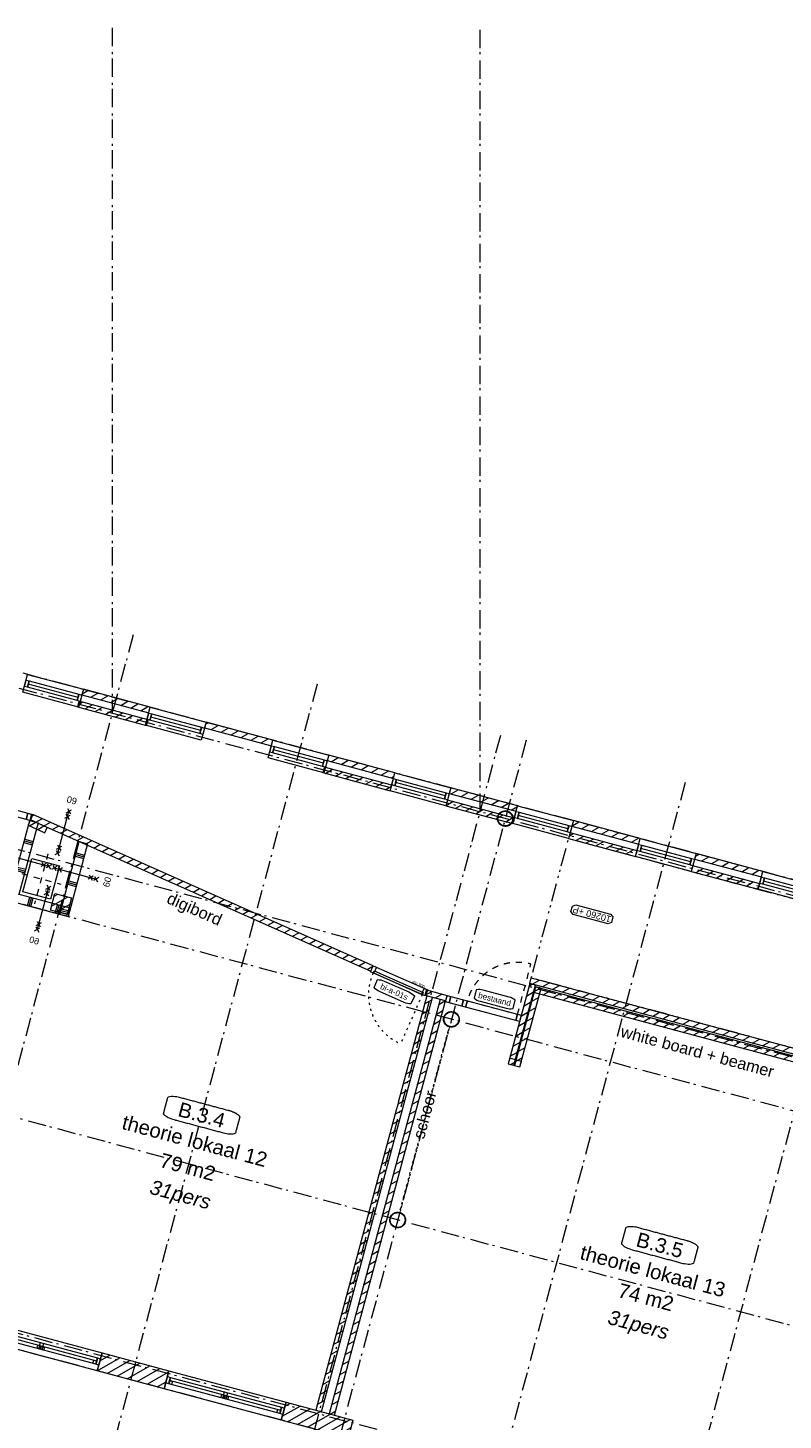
# Model space of a CAD drawing. Header units: millimetres. Extents: x -7616 to 74263, y -35603 to 21987.
# Tile 34 of 48: x 27570 to 40655, y -20025 to 4095. Entities that reach past the tile are written whole.
import ezdxf
from ezdxf.enums import TextEntityAlignment as Align

# ---------------------------------------------------------------- set-up
doc = ezdxf.new("R2010")
doc.units = ezdxf.units.MM
doc.header["$LTSCALE"] = 508
doc.header["$PDMODE"] = 1
doc.header["$PDSIZE"] = -2
for name, pattern in [('Dash Style-1', [0.41664, 0.20828, -0.20836]), ('Dash Style-2', [0.694425, 0.48607, -0.208355]), ('Dash Style-5', [0.20828, 0.069425, -0.138855]), ('Dash Style-6', [1.04164, 0.625, -0.20828, 0.06943, -0.13893]), ('Dash Style-8', [1.25, 0.625, -0.20828, 0.06943, -0.13893, 0.06943, -0.13893])]:
    doc.linetypes.add(name, pattern=pattern)
doc.layers.get('0').update_dxf_attribs({"lineweight": 0})
doc.layers.get('DEFPOINTS').update_dxf_attribs({"lineweight": 0})
for name, color, linetype, lineweight in [('(00) tekening-bovenliggend', 8, 'Dash Style-1', 0), ('(00) tekening-lijn draairichting', 7, 'Dash Style-1', 0), ('(00) tekening-merk kozijn', 40, 'Continuous', 0), ('(00) tekening-stippel dun', 8, 'Dash Style-1', 0), ('(00) tekening-stramien-algemeen', 7, 'Dash Style-6', 0), ('(00) tekst-algemeen', 8, 'Continuous', 0), ('(00) tekst-klein', 8, 'Continuous', 0), ('(00) tekst-ruimtenummer-algemeen', 8, 'Continuous', 0), ('(00) tekst-ruimtenummer-gradering', 8, 'Continuous', 0), ('(02) sloop-demarcatielijn', 5, 'Dash Style-1', 0), ('(04) bouwaanvraag-brandweer-bestaand-WBDBO 60min', 1, 'Dash Style-2', 0), ('(21) buitenwanden-bestaand', 7, 'Continuous', 0), ('(22) binnenwanden-X metal stud _', 92, 'Continuous', 0), ('(28) hoofddraagconstructie-bovenliggend', 1, 'Dash Style-5', 0), ('(28) hoofddraagconstructie-H staalprofielen', 33, 'Continuous', 0), ('(8_) losse inventaris-(82) interieur', 1, 'Dash Style-1', 0), ('None', 7, 'Continuous', 0)]:
    doc.layers.add(name, color=color, linetype=linetype, lineweight=lineweight)
doc.styles.add('Arial', font='Arial.ttf')
doc.styles.add('Arial Italic (italic)', font='Arial Italic')
doc.styles.add('Helvetica', font='Helvetica')
doc.dimstyles.new('KE __', dxfattribs={"dimtxt": 151.308594, "dimasz": 50.074463, "dimexe": 125, "dimexo": 500, "dimgap": 25, "dimtad": 1, "dimdec": 1, "dimtxsty": 'Helvetica', "dimblk": 'DOT', "dimblk1": 'DOT', "dimblk2": 'DOT', "dimcen": 0, "dimdle": 100, "dimazin": 0, "dimtfac": 0.8, "dimtdec": 1, "dimtix": 1, "dimtmove": 0, "dimatfit": 0, "dimldrblk": 'DOT', "dimfxl": 150, "dimfxlon": 1, "dimfrac": 2, "dimtolj": 1, "dimarcsym": 0})
pattern_1 = [(0, (0, 0), (3e-14, -500), []), (0, (2e-15, -30), (3e-14, -500), []), (0, (4e-15, -60), (3e-14, -500), [])]
pattern_2 = [(45, (0, 0), (-89.80256, 89.80256), [])]

# ---------------------------------------------------------------- blocks, each defined once
blk = doc.blocks.new('Group-1')
at = {"layer": '(00) tekening-stippel dun', "color": 2, "lineweight": 0, "transparency": 33554687}
for p, q in [((29880, 8431), (29880, 7531)), ((29530, 7981), (30230, 7981))]:
    blk.add_line(p, q, dxfattribs=at)
at = {"layer": 'None', "color": 17, "lineweight": 0, "transparency": 33554687, "flags": 128}
blk.add_lwpolyline([(29630, 8281), (30130, 8281), (30130, 7681), (29630, 7681)], close=True, dxfattribs=at)
blk = doc.blocks.new('Group-4-1')
at = {"layer": '(04) bouwaanvraag-brandweer-bestaand-WBDBO 60min', "color": 1, "linetype": 'Continuous', "lineweight": 0, "transparency": 33554687}
for p, q in [((37.5, 412.5), (-37.5, 337.5)), ((37.5, 337.5), (-37.5, 412.5))]:
    blk.add_line(p, q, dxfattribs=at)
blk = doc.blocks.new('Group-5-1')
at = {"layer": '(04) bouwaanvraag-brandweer-bestaand-WBDBO 60min', "color": 1, "linetype": 'Continuous', "lineweight": 0, "transparency": 33554687}
for p, q in [((37.5, -412.5), (-37.5, -337.5)), ((37.5, -337.5), (-37.5, -412.5))]:
    blk.add_line(p, q, dxfattribs=at)
blk = doc.blocks.new('Group-6-1')
at = {"layer": '(04) bouwaanvraag-brandweer-bestaand-WBDBO 60min', "color": 1, "linetype": 'Continuous', "lineweight": 0, "transparency": 33554687}
for p, q in [((38, 315), (-38, 240)), ((38, 240), (-38, 315))]:
    blk.add_line(p, q, dxfattribs=at)
blk = doc.blocks.new('Group-7-1')
at = {"layer": '(04) bouwaanvraag-brandweer-bestaand-WBDBO 60min', "color": 1, "linetype": 'Continuous', "lineweight": 0, "transparency": 33554687}
for p, q in [((38, -315), (-38, -240)), ((38, -240), (-38, -315))]:
    blk.add_line(p, q, dxfattribs=at)
blk = doc.blocks.new('brand-60 wbdbo')
at = {"layer": '(04) bouwaanvraag-brandweer-bestaand-WBDBO 60min', "color": 1, "linetype": 'Continuous', "lineweight": 0, "transparency": 33554687}
blk.add_line((0, 375), (0, -375), dxfattribs=at)
at = {"layer": '(04) bouwaanvraag-brandweer-bestaand-WBDBO 60min', "color": 7, "linetype": 'Continuous', "lineweight": 0, "transparency": 33554687}
blk.add_point((0, 0), dxfattribs=at)
at = {"layer": '(04) bouwaanvraag-brandweer-bestaand-WBDBO 60min', "color": 1, "transparency": 33554687}
for name in ['Group-4-1', 'Group-6-1', 'Group-7-1', 'Group-5-1']:
    blk.add_blockref(name, (0, 0), dxfattribs=at)
at = {"layer": '(04) bouwaanvraag-brandweer-bestaand-WBDBO 60min', "color": 1, "transparency": 33554687, "insert": (0, -631), "char_height": 113.3, "attachment_point": 8, "line_spacing_factor": 0.962448, "style": 'Arial'}
blk.add_mtext('60', dxfattribs=at)
blk = doc.blocks.new('Group-10-1')
at = {"layer": '(22) binnenwanden-X metal stud _', "linetype": 'Continuous', "lineweight": 0, "transparency": 33554687}
h = blk.add_hatch(dxfattribs=at)
h.set_pattern_fill('(__) metal stud-_ 1_100-1', color=253, style=0, pattern_type=2)
h.set_pattern_definition(pattern_1)
h.paths.add_polyline_path([(29578, 7620), (29428, 7620), (29428, 8906), (29578, 8906)])
h = blk.add_hatch(dxfattribs=at)
h.set_pattern_fill('(__) metal stud-_ 1_100-1', color=253, style=0, pattern_type=2)
h.set_pattern_definition(pattern_1)
h.paths.add_polyline_path([(30500, 7470), (30350, 7470), (30350, 8775), (30500, 8775)])
h = blk.add_hatch(dxfattribs=at)
h.set_pattern_fill('(__) metal stud-_ 1_100', color=8, style=0, pattern_type=2)
h.set_pattern_definition([(90, (0, 0), (500, 0), []), (90, (30, 0), (500, 0), []), (90, (60, 0), (500, 0), [])])
h.paths.add_polyline_path([(29428, 7470), (30500, 7470), (30500, 7620), (29428, 7620)])
at = {"layer": '(22) binnenwanden-X metal stud _', "color": 7, "lineweight": 0, "transparency": 33554687, "flags": 128}
for points in [[(29578, 7620), (29428, 7620), (29428, 8906), (29578, 8906)], [(30500, 7470), (30350, 7470), (30350, 8775), (30500, 8775)], [(29428, 7470), (30500, 7470), (30500, 7620), (29428, 7620)]]:
    blk.add_lwpolyline(points, close=True, dxfattribs=at)
at = {"layer": 'None', "color": 17, "transparency": 33554687}
for p, rotation in [((30041, 8860), 180), ((30425, 8223), 90)]:
    blk.add_blockref('brand-60 wbdbo', p, dxfattribs=dict(at, rotation=rotation))
at = {"layer": 'None', "color": 17, "transparency": 33554687, "xscale": -1, "rotation": 270}
blk.add_blockref('brand-60 wbdbo', (29577, 8223), dxfattribs=at)
at = {"layer": 'None', "color": 17, "transparency": 33554687}
blk.add_blockref('Group-1', (0, 0), dxfattribs=at)
at = {"layer": 'None', "color": 17, "transparency": 33554687, "xscale": -1}
blk.add_blockref('brand-60 wbdbo', (30041, 7491), dxfattribs=at)
blk = doc.blocks.new('kolom rond')
at = {"layer": '(28) hoofddraagconstructie-H staalprofielen', "color": 1, "lineweight": 0, "transparency": 33554687, "flags": 128}
for points in [[(-137, 0, -0.414214), (0, 136, -0.414214), (136, 0, -0.414214), (0, -137, -0.414214)], [(-129, 0, -0.414214), (0, 128, -0.414214), (128, 0, -0.414214), (0, -129, -0.414214)]]:
    blk.add_lwpolyline(points, format="xyb", close=True, dxfattribs=at)
blk.add_lwpolyline([(128, 0), (128, -13), (126, -25), (123, -37), (119, -49), (113, -61), (107, -71), (99, -82), (91, -91), (82, -99), (71, -107), (61, -113), (49, -119), (37, -123), (25, -126), (13, -128), (0, -129), (-13, -128), (-25, -126), (-37, -123), (-49, -119), (-61, -113), (-71, -107), (-82, -99), (-91, -91), (-99, -82), (-107, -71), (-113, -61), (-119, -49), (-123, -37), (-126, -25), (-128, -13), (-129, 0), (-128, 13), (-126, 25), (-123, 37), (-119, 49), (-113, 61), (-107, 71), (-99, 82), (-91, 91), (-82, 99), (-71, 107), (-61, 113), (-49, 119), (-37, 123), (-25, 126), (-13, 128), (0, 128), (13, 128), (25, 126), (37, 123), (49, 119), (61, 113), (71, 107), (82, 99), (91, 91), (99, 82), (107, 71), (113, 61), (119, 49), (123, 37), (126, 25), (128, 13)], close=True, dxfattribs=at)
blk = doc.blocks.new('00-merk kozijn')
at = {"layer": '(00) tekening-merk kozijn', "color": 2, "lineweight": 0, "transparency": 33554687, "flags": 128}
blk.add_lwpolyline([(233, 50, 0.105357), (349, 75), (350, 75), (350, 225), (349, 225, 0.105357), (233, 250), (-233, 250, 0.105357), (-349, 225), (-350, 225), (-350, 75), (-349, 75, 0.105357), (-233, 50)], format="xyb", close=True, dxfattribs=at)
at = {"layer": 'None', "color": 7, "linetype": 'Continuous', "lineweight": 0, "transparency": 33554687}
blk.add_point((0, 0), dxfattribs=at)
at = {"layer": '(00) tekening-merk kozijn', "color": 2, "transparency": 33554687, "style": 'Arial'}
blk.add_attdef('MERK', text='', height=101, dxfattribs=at).set_placement((0, 150), align=Align.MIDDLE_CENTER)
blk = doc.blocks.new('Group-52-1')
at = {"layer": '(00) tekening-lijn draairichting', "color": 17, "lineweight": 0, "transparency": 33554687, "flags": 128}
blk.add_lwpolyline([(38458, 7850), (38458, 8750, 0.414214), (37558, 7850)], format="xyb", close=True, dxfattribs=at)
at = {"layer": 'None', "color": 17, "lineweight": 0, "transparency": 33554687, "flags": 128}
for points in [[(37195, 7850), (37262, 7850), (37262, 7736), (37195, 7736)], [(37262, 7850), (37491, 7850), (37491, 7736), (37262, 7736)], [(37491, 7850), (37558, 7850), (37558, 7736), (37491, 7736)], [(37558, 7850), (38458, 7850), (38458, 7736), (37558, 7736)], [(38458, 7850), (38525, 7850), (38525, 7736), (38458, 7736)]]:
    blk.add_lwpolyline(points, close=True, dxfattribs=at)
at = {"layer": '(00) tekening-merk kozijn', "color": 1, "transparency": 33554687}
blk.add_blockref('00-merk kozijn', (38008, 7850), dxfattribs=at).add_auto_attribs({'MERK': 'bestaand'})
blk = doc.blocks.new('Group-56-1')
at = {"layer": '(00) tekening-lijn draairichting', "color": 17, "lineweight": 0, "transparency": 33554687, "flags": 128}
blk.add_lwpolyline([(27777, 9020), (27777, 9920, -0.414214), (28677, 9020)], format="xyb", close=True, dxfattribs=at)
at = {"layer": 'None', "color": 17, "lineweight": 0, "transparency": 33554687, "flags": 128}
for points in [[(27777, 8906), (27710, 8906), (27710, 9020), (27777, 9020)], [(28677, 8906), (27777, 8906), (27777, 9020), (28677, 9020)], [(28744, 8906), (28677, 8906), (28677, 9020), (28744, 9020)], [(29361, 8906), (28744, 8906), (28744, 9020), (29361, 9020)], [(29428, 8906), (29361, 8906), (29361, 9020), (29428, 9020)]]:
    blk.add_lwpolyline(points, close=True, dxfattribs=at)
at = {"layer": '(00) tekening-merk kozijn', "color": 1, "transparency": 33554687}
ref = blk.add_blockref('00-merk kozijn', (28227, 9020), dxfattribs=dict(at, xscale=-1, rotation=5.461005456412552e-08))
ref.add_attrib('MERK', 'bestaand', dxfattribs={"color": 2, "transparency": 33554687, "height": 100.7, "rotation": 0, "style": 'Arial'}).set_placement((28227, 9170), align=Align.MIDDLE_CENTER)
blk = doc.blocks.new('Group-59-1')
at = {"layer": 'None', "color": 17, "transparency": 33554687}
for name in ['Group-56-1', 'Group-52-1']:
    blk.add_blockref(name, (0, 0), dxfattribs=at)
blk = doc.blocks.new('(00)-1-ruimtenummer-200')
at = {"layer": '(00) tekst-ruimtenummer-algemeen', "color": 17, "lineweight": 0, "transparency": 33554687}
blk.add_open_spline([(433, 618), (491, 618), (592, 600), (650, 570), (650, 420), (650, 271), (592, 241), (491, 223), (0, 223), (-491, 223), (-592, 241), (-650, 271), (-650, 420), (-650, 570), (-592, 600), (-491, 618), (-15, 618), (433, 618)], degree=2, knots=[0, 0, 0, 0.013296, 0.026591, 0.039887, 0.251662, 0.264958, 0.278253, 0.291549, 0.503324, 0.51662, 0.529915, 0.543211, 0.754986, 0.768281, 0.781577, 0.794873, 1, 1, 1], dxfattribs=at)
at = {"layer": 'None', "color": 7, "linetype": 'Continuous', "lineweight": 0}
blk.add_point((0, 0), dxfattribs=at)
at = {"layer": '(00) tekst-ruimtenummer-algemeen', "color": 17, "transparency": 33554687, "style": 'Arial'}
for tag, p in [('nummer', (0, 223)), ('naam', (0, -243)), ('oppervlak', (0, -710))]:
    blk.add_attdef(tag, text='', height=252, dxfattribs=at).set_placement(p, align=Align.BOTTOM_CENTER)
at = {"layer": '(00) tekst-ruimtenummer-gradering', "color": 17, "transparency": 33554687, "style": 'Arial Italic (italic)'}
blk.add_attdef('personen', text='', height=252, dxfattribs=at).set_placement((0, -875), align=Align.TOP_CENTER)
at = {"layer": 'None', "color": 0, "flags": 1}
blk.add_attdef('klasse', (-1353, -1668), '', height=252, dxfattribs=at)
blk = doc.blocks.new('merk a1 plt')
at = {"layer": 'None', "color": 17, "lineweight": 0, "transparency": 33554687, "flags": 128}
for points in [[(0, 320), (2100, 320), (2100, 0), (0, 0)], [(53, 217), (53, 103), (0, 103), (0, 217)], [(53, 217), (2047, 217), (2047, 103), (53, 103)], [(53, 217), (2047, 217), (2047, 160), (53, 160)], [(106, 160), (106, 103), (53, 103), (53, 160)], [(1044, 160), (1044, 103), (991, 103), (991, 160)], [(1076, 217), (1076, 103), (1023, 103), (1023, 217)], [(1109, 160), (1109, 103), (1056, 103), (1056, 160)], [(2047, 160), (2047, 103), (1994, 103), (1994, 160)], [(2100, 217), (2100, 103), (2047, 103), (2047, 217)]]:
    blk.add_lwpolyline(points, close=True, dxfattribs=at)
blk = doc.blocks.new('kozijn bestaand plt-3')
at = {"layer": 'None', "color": 17, "lineweight": 0, "transparency": 33554687, "flags": 128}
for points in [[(0, 320), (1000, 320), (1000, 0), (0, 0)], [(53, 217), (53, 103), (0, 103), (0, 217)], [(53, 217), (947, 217), (947, 103), (53, 103)], [(53, 217), (947, 217), (947, 160), (53, 160)], [(1000, 217), (1000, 103), (947, 103), (947, 217)]]:
    blk.add_lwpolyline(points, close=True, dxfattribs=at)
blk = doc.blocks.new('00 peil_pg_200')
at = {"layer": 'None', "color": 17, "lineweight": 0, "transparency": 33554687, "flags": 128}
blk.add_lwpolyline([(-313, 84), (-362, 46), (-362, -54), (-313, -91), (313, -91), (363, -54), (363, 46), (313, 84)], close=True, dxfattribs=at)
at = {"layer": 'None', "color": 17, "style": 'Arial'}
blk.add_attdef('peil', text='', height=113, dxfattribs=at).set_placement((0, 0), align=Align.MIDDLE_CENTER)
at = {"layer": 'None', "color": 0, "flags": 1}
blk.add_attdef('opmerking', (-362, -295), '', height=113, dxfattribs=at)
blk = doc.blocks.new('bi-a-01s plt')
at = {"layer": '(00) tekening-bovenliggend', "color": 17, "linetype": 'Dash Style-5', "lineweight": 0}
blk.add_line((-52, -114), (-52, -994), dxfattribs=at)
at = {"layer": '(00) tekening-bovenliggend', "color": 17, "linetype": 'Dash Style-5', "lineweight": 0, "transparency": 33554687}
blk.add_arc((-53, -114), 930, 180, 270, dxfattribs=at)
at = {"layer": 'None', "color": 17, "lineweight": 0, "transparency": 33554687, "flags": 128}
for points in [[(-1034, 0), (0, 0), (0, -114), (-1034, -114)], [(-1034, 0), (-967, 0), (-967, -114), (-1034, -114)], [(-982, -74), (-52, -74), (-52, -114), (-982, -114)], [(-67, 0), (0, 0), (0, -114), (-67, -114)]]:
    blk.add_lwpolyline(points, close=True, dxfattribs=at)
at = {"layer": '(00) tekening-merk kozijn', "color": 1, "transparency": 33554687}
ref = blk.add_blockref('00-merk kozijn', (-517, -114), dxfattribs=dict(at, xscale=-1, rotation=180))
ref.add_attrib('MERK', 'bi-a-01s', dxfattribs={"color": 2, "transparency": 33554687, "height": 100.7, "style": 'Arial'}).set_placement((-517, -264), align=Align.MIDDLE_CENTER)
at = {"layer": '(00) tekst-klein', "color": 17, "insert": (-302, 2), "char_height": 50.3, "attachment_point": 7, "line_spacing_factor": 0.962448, "style": 'Arial'}
blk.add_mtext('dm 900', dxfattribs=at)
blk = doc.blocks.new('blok B 03')
at = {"layer": '(21) buitenwanden-bestaand', "linetype": 'Continuous', "lineweight": 0, "transparency": 33554687}
h = blk.add_hatch(dxfattribs=at)
h.set_pattern_fill('Brick', style=0, pattern_type=2)
h.set_pattern_definition(pattern_2)
h.paths.add_polyline_path([(29736.13, 11341.46), (29736.13, 11241.46), (30936.13, 11241.46), (30936.13, 11341.46)])
h = blk.add_hatch(dxfattribs=at)
h.set_pattern_fill('Brick', style=0, pattern_type=2)
h.set_pattern_definition(pattern_2)
h.paths.add_polyline_path([(31936.13, 11341.46), (31936.13, 11241.46), (33136.13, 11241.46), (33136.13, 11341.46)])
h = blk.add_hatch(dxfattribs=at)
h.set_pattern_fill('Brick', style=0, pattern_type=2)
h.set_pattern_definition(pattern_2)
h.paths.add_polyline_path([(34136.13, 11341.46), (34136.13, 11241.46), (35325.02, 11241.46), (35325.02, 11341.46)])
h = blk.add_hatch(dxfattribs=at)
h.set_pattern_fill('Brick', style=0, pattern_type=2)
h.set_pattern_definition(pattern_2)
h.paths.add_polyline_path([(37525.02, 11240.12), (37525.02, 11340.11), (36325.02, 11340.11), (36325.02, 11240.12)])
h = blk.add_hatch(dxfattribs=at)
h.set_pattern_fill('Brick', style=0, pattern_type=2)
h.set_pattern_definition(pattern_2)
h.paths.add_polyline_path([(39725.02, 11241.46), (39725.02, 11341.46), (38525.02, 11341.46), (38525.02, 11241.46)])
h = blk.add_hatch(dxfattribs=at)
h.set_pattern_fill('Brick', style=0, pattern_type=2)
h.set_pattern_definition(pattern_2)
h.paths.add_polyline_path([(41925.02, 11241.46), (41925.02, 11341.46), (40725.02, 11341.46), (40725.02, 11241.46)])
h = blk.add_hatch(dxfattribs=at)
h.set_pattern_fill('Brick', style=0, pattern_type=2)
h.set_pattern_definition(pattern_2)
h.paths.add_polyline_path([(29716.49, 11120.78), (29716.49, 11020.78), (30955.97, 11020.78), (30955.97, 11120.78)])
h = blk.add_hatch(dxfattribs=at)
h.set_pattern_fill('Brick', style=0, pattern_type=2)
h.set_pattern_definition(pattern_2)
h.paths.add_polyline_path([(34116.13, 11120.78), (34116.13, 11020.78), (35325.02, 11020.78), (35325.02, 11120.78)])
h = blk.add_hatch(dxfattribs=at)
h.set_pattern_fill('Brick', style=0, pattern_type=2)
h.set_pattern_definition(pattern_2)
h.paths.add_polyline_path([(37525.02, 11019.44), (37525.02, 11119.43), (36325.02, 11119.43), (36325.02, 11019.44)])
h = blk.add_hatch(dxfattribs=at)
h.set_pattern_fill('Brick', style=0, pattern_type=2)
h.set_pattern_definition(pattern_2)
h.paths.add_polyline_path([(39725.02, 11020.78), (39725.02, 11120.78), (38525.02, 11120.78), (38525.02, 11020.78)])
h = blk.add_hatch(dxfattribs=at)
h.set_pattern_fill('Brick', style=0, pattern_type=2)
h.set_pattern_definition(pattern_2)
h.paths.add_polyline_path([(41925.02, 11020.78), (41925.02, 11120.78), (40725.02, 11120.78), (40725.02, 11020.78)])
h = blk.add_hatch(dxfattribs=at)
h.set_pattern_fill('Brick', style=0, pattern_type=2)
h.set_pattern_definition(pattern_2)
h.paths.add_polyline_path([(35725.26, 8030.85), (29450.59, 9017.59), (29435.04, 8918.74), (35808.56, 7916.46), (35824.11, 8015.3)])
h = blk.add_hatch(dxfattribs=at)
h.set_pattern_fill('Brick', style=0, pattern_type=2)
h.set_pattern_definition(pattern_2)
h.paths.add_polyline_path([(29435.04, 8918.74), (29419.51, 8819.95), (29735.63, 8770.25), (29751.16, 8869.03)])
h = blk.add_hatch(dxfattribs=at)
h.set_pattern_fill('Brick', style=0, pattern_type=2)
h.set_pattern_definition(pattern_2)
h.paths.add_polyline_path([(38525.02, 8520.01), (44752.05, 8520.01), (44752.05, 8420.01), (38525.02, 8420.01)])
h = blk.add_hatch(dxfattribs=at)
h.set_pattern_fill('Brick', style=0, pattern_type=2)
h.set_pattern_definition(pattern_2)
h.paths.add_polyline_path([(38525.09, 6980.11), (38625.08, 6980.11), (38625.08, 8420.03), (38525.09, 8420.03)])
h = blk.add_hatch(dxfattribs=at)
h.set_pattern_fill('Brick', style=0, pattern_type=2)
h.set_pattern_definition(pattern_2)
h.paths.add_polyline_path([(38635.09, 6980.11), (38735.08, 6980.11), (38735.08, 8390.03), (38635.09, 8390.03)])
h = blk.add_hatch(dxfattribs=at)
h.set_pattern_fill('Brick', style=0, pattern_type=2)
h.set_pattern_definition(pattern_2)
h.paths.add_polyline_path([(38635.09, 8390.01), (44642.05, 8390.01), (44642.05, 8290.01), (38635.09, 8290.01)])
h = blk.add_hatch(dxfattribs=at)
h.set_pattern_fill('Brick', style=0, pattern_type=2)
h.set_pattern_definition(pattern_2)
h.paths.add_polyline_path([(30175.01, 7798.35), (30475.01, 7798.35), (30475.01, 7498.35), (30175.01, 7498.35)])
h = blk.add_hatch(dxfattribs=at)
h.set_pattern_fill('Brick', style=0, pattern_type=2)
h.set_pattern_definition(pattern_2)
h.paths.add_polyline_path([(36827.85, 7850.03), (37195.08, 7850.03), (37195.08, 7750.03), (36827.85, 7750.03)])
h = blk.add_hatch(dxfattribs=at)
h.set_pattern_fill('Brick', style=0, pattern_type=2)
h.set_pattern_definition(pattern_2)
h.paths.add_polyline_path([(36857.65, 5841.5), (36859.13, 5841.5), (36859.13, 5726.51), (36857.65, 5726.51), (36857.65, 320.01), (36957.64, 320.01), (36957.64, 7750.03), (36857.65, 7750.03)])
h = blk.add_hatch(dxfattribs=at)
h.set_pattern_fill('Brick', style=0, pattern_type=2)
h.set_pattern_definition(pattern_2)
h.paths.add_polyline_path([(37194.64, 7750.03), (37094.65, 7750.03), (37094.65, 320.01), (37194.64, 320.01)])
h = blk.add_hatch(dxfattribs=at)
h.set_pattern_fill('Brick', style=0, pattern_type=2)
h.set_pattern_definition(pattern_2)
h.paths.add_polyline_path([(38525.09, 7080.1), (38525.09, 6980.11), (38735.09, 6980.11), (38735.09, 7080.1)])
h = blk.add_hatch(dxfattribs=at)
h.set_pattern_fill('Brick', style=0, pattern_type=2)
h.set_pattern_definition(pattern_2)
h.paths.add_polyline_path([(33024.64, 320), (34224.64, 320), (34224.64, 0), (33024.64, 0)])
h = blk.add_hatch(dxfattribs=at)
h.set_pattern_fill('Brick', style=0, pattern_type=2)
h.set_pattern_definition(pattern_2)
h.paths.add_polyline_path([(36324.64, 320), (37524.64, 320), (37524.64, 0), (36324.64, 0)])
at = {"layer": '(02) sloop-demarcatielijn', "color": 6, "linetype": 'Dash Style-8', "lineweight": 0, "transparency": 33554687, "flags": 128}
blk.add_lwpolyline([(47250.01, -1280), (47250.01, 320), (47030.01, 320), (47030.01, 979.98), (46820.02, 980.01), (46820, 2969.98), (47030.01, 2969.98), (47030.02, 8520.64), (38525.02, 8520.01), (38525.02, 11020.78), (46925.02, 11020.78), (46925.02, 11120.78), (47250.02, 11120.78), (47250.01, 11341.46), (47418.36, 11341.46), (47426.3, 12962.16)], dxfattribs=at)
at = {"layer": '(21) buitenwanden-bestaand', "color": 1, "lineweight": 0, "transparency": 33554687, "flags": 128}
for points in [[(29736.13, 11341.46), (29736.13, 11241.46), (30936.13, 11241.46), (30936.13, 11341.46)], [(31936.13, 11341.46), (31936.13, 11241.46), (33136.13, 11241.46), (33136.13, 11341.46)], [(34136.13, 11341.46), (34136.13, 11241.46), (35325.02, 11241.46), (35325.02, 11341.46)], [(37525.02, 11240.12), (37525.02, 11340.11), (36325.02, 11340.11), (36325.02, 11240.12)], [(39725.02, 11241.46), (39725.02, 11341.46), (38525.02, 11341.46), (38525.02, 11241.46)], [(41925.02, 11241.46), (41925.02, 11341.46), (40725.02, 11341.46), (40725.02, 11241.46)], [(29716.49, 11120.78), (29716.49, 11020.78), (30955.97, 11020.78), (30955.97, 11120.78)], [(34116.13, 11120.78), (34116.13, 11020.78), (35325.02, 11020.78), (35325.02, 11120.78)], [(37525.02, 11019.44), (37525.02, 11119.43), (36325.02, 11119.43), (36325.02, 11019.44)], [(39725.02, 11020.78), (39725.02, 11120.78), (38525.02, 11120.78), (38525.02, 11020.78)], [(41925.02, 11020.78), (41925.02, 11120.78), (40725.02, 11120.78), (40725.02, 11020.78)], [(35725.26, 8030.85), (29450.59, 9017.59), (29435.04, 8918.74), (35808.56, 7916.46), (35824.11, 8015.3)], [(29435.04, 8918.74), (29419.51, 8819.95), (29735.63, 8770.25), (29751.16, 8869.03)], [(38525.02, 8520.01), (44752.05, 8520.01), (44752.05, 8420.01), (38525.02, 8420.01)], [(38525.09, 6980.11), (38625.08, 6980.11), (38625.08, 8420.03), (38525.09, 8420.03)], [(38635.09, 6980.11), (38735.08, 6980.11), (38735.08, 8390.03), (38635.09, 8390.03)], [(38635.09, 8390.01), (44642.05, 8390.01), (44642.05, 8290.01), (38635.09, 8290.01)], [(30175.01, 7798.35), (30475.01, 7798.35), (30475.01, 7498.35), (30175.01, 7498.35)], [(36827.85, 7850.03), (37195.08, 7850.03), (37195.08, 7750.03), (36827.85, 7750.03)], [(36857.65, 5841.5), (36859.13, 5841.5), (36859.13, 5726.51), (36857.65, 5726.51), (36857.65, 320.01), (36957.64, 320.01), (36957.64, 7750.03), (36857.65, 7750.03)], [(37194.64, 7750.03), (37094.65, 7750.03), (37094.65, 320.01), (37194.64, 320.01)], [(38525.09, 7080.1), (38525.09, 6980.11), (38735.09, 6980.11), (38735.09, 7080.1)], [(33024.64, 320), (34224.64, 320), (34224.64, 0), (33024.64, 0)], [(36324.64, 320), (37524.64, 320), (37524.64, 0), (36324.64, 0)]]:
    blk.add_lwpolyline(points, close=True, dxfattribs=at)
at = {"layer": '(28) hoofddraagconstructie-bovenliggend', "color": 2, "lineweight": 0, "transparency": 33554687, "flags": 128}
blk.add_lwpolyline([(37372.51, 7333.56), (37377.51, 7333.56), (37377.51, 4006.5), (37372.51, 4006.5)], close=True, dxfattribs=at)
at = {"layer": 'None', "color": 17, "transparency": 33554687}
for name, p in [('Group-10-1', (0, 0)), ('kozijn bestaand plt-3', (28736.13, 11021.46)), ('kozijn bestaand plt-3', (30936.13, 11019.99)), ('kozijn bestaand plt-3', (33136.13, 11021.46)), ('kozijn bestaand plt-3', (35325.02, 11019.99)), ('kozijn bestaand plt-3', (37525.02, 11021.46)), ('kozijn bestaand plt-3', (39725.02, 11019.99)), ('kozijn bestaand plt-3', (41925.02, 11021.46)), ('kolom rond', (37375.01, 11069.99)), ('Group-59-1', (0, 0)), ('kolom rond', (37375.01, 7470.06)), ('kolom rond', (37375.01, 3870)), ('merk a1 plt', (30924.64, 0)), ('merk a1 plt', (34224.64, 0))]:
    blk.add_blockref(name, p, dxfattribs=at)
ref = blk.add_blockref('00 peil_pg_200', (39253.86, 9854.11), dxfattribs=dict(at, xscale=-1, rotation=180))
ref.add_attrib('peil', '10260 +P', dxfattribs={"color": 17, "height": 113.275, "rotation": 180, "style": 'Arial'}).set_placement((39253.86, 9854.11), align=Align.MIDDLE_CENTER)
at = {"layer": 'None', "color": 17, "transparency": 33554687, "rotation": 351.0630203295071}
blk.add_blockref('bi-a-01s plt', (36845.55, 7854.67), dxfattribs=at)
at = {"layer": 'None', "color": 17, "transparency": 33554687}
for p, values in [((33625.01, 4324.72), {'nummer': 'B.3.4', 'naam': 'theorie lokaal 12', 'oppervlak': '79 m2', 'personen': '31pers'}), ((41875.01, 4200.76), {'nummer': 'B.3.5', 'naam': 'theorie lokaal 13', 'oppervlak': '74 m2', 'personen': '31pers'})]:
    blk.add_blockref('(00)-1-ruimtenummer-200', p, dxfattribs=at).add_auto_attribs(values)
at = {"layer": '(00) tekst-algemeen', "color": 17, "transparency": 33554687, "insert": (37253.37, 5754.71), "char_height": 201.745, "attachment_point": 2, "rotation": 90, "line_spacing_factor": 0.834288, "style": 'Helvetica'}
blk.add_mtext('schoor', dxfattribs=at)
at = {"layer": '(8_) losse inventaris-(82) interieur', "color": 17, "transparency": 33554687, "insert": (32101.69, 8342.22), "char_height": 201.745, "attachment_point": 1, "rotation": 351.06302, "line_spacing_factor": 0.834288, "style": 'Helvetica'}
blk.add_mtext('digibord', dxfattribs=at)
at = {"layer": '(8_) losse inventaris-(82) interieur', "color": 17, "transparency": 33554687, "insert": (40269.76, 8134.74), "char_height": 201.7448, "attachment_point": 1, "line_spacing_factor": 0.834288, "style": 'Helvetica'}
blk.add_mtext('white board + beamer', dxfattribs=at)
blk = doc.blocks.new('Group-85-1')
at = {"layer": '(00) tekening-stramien-algemeen', "color": 2, "lineweight": 0, "transparency": 33554687}
for p, q in [((71038, 270), (-1885, 270)), ((71038, 0), (-1885, 0)), ((71014, -2705), (-1885, -2705)), ((71014, -3600), (-1885, -3600)), ((71014, -7200), (-1885, -7200)), ((71038, -10800), (-1886, -10800)), ((71038, -11070), (-1886, -11070))]:
    blk.add_line(p, q, dxfattribs=at)
blk = doc.blocks.new('_Dot')
at = {"color": 0, "linetype": 'ByBlock', "lineweight": -2}
blk.add_line((-0.5, 0), (-1, 0), dxfattribs=at)
at = {"color": 0, "linetype": 'ByBlock', "const_width": 0.5}
blk.add_lwpolyline([(-0.25, 0, 1), (0.25, 0, 1)], format="xyb", close=True, dxfattribs=at)
blk = doc.blocks.new('*D168')
at = {"layer": '(00) tekening-stramien-algemeen', "color": 0, "lineweight": -2, "transparency": 33554687}
for p, q in [((36655, -350), (36655, -625)), ((37105, -350), (37105, -625)), ((36605, -500), (36555, -500)), ((37105, -500), (36655, -500)), ((37155, -500), (37205, -500))]:
    blk.add_line(p, q, dxfattribs=at)
at = {"layer": 'DEFPOINTS', "color": 0, "transparency": 33554687}
for p in [(36655, 2779), (37105, 2779), (36655, -500)]:
    blk.add_point(p, dxfattribs=at)
at = {"layer": '(00) tekening-stramien-algemeen', "color": 0, "lineweight": -2, "xscale": 50.07446289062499, "yscale": 50.07446289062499, "zscale": 50.07446289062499}
blk.add_blockref('_Dot', (36655, -500), dxfattribs=at)
at = {"layer": '(00) tekening-stramien-algemeen', "color": 0, "lineweight": -2, "xscale": 50.07446289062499, "yscale": 50.07446289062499, "zscale": 50.07446289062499, "rotation": 180}
blk.add_blockref('_Dot', (37105, -500), dxfattribs=at)
at = {"layer": '(00) tekening-stramien-algemeen', "color": 0, "lineweight": 0, "transparency": 33554687, "insert": (36880, -374), "char_height": 151.3, "attachment_point": 5, "style": 'Helvetica'}
blk.add_mtext('\\A1;450', dxfattribs=at)
blk = doc.blocks.new('*D169')
at = {"layer": '(00) tekening-stramien-algemeen', "color": 0, "lineweight": -2, "transparency": 33554687}
for p, q in [((33355, -350), (33355, -625)), ((36655, -350), (36655, -625)), ((36605, -500), (33405, -500))]:
    blk.add_line(p, q, dxfattribs=at)
at = {"layer": 'DEFPOINTS', "color": 0, "transparency": 33554687}
for p in [(33355, 2779), (36655, 2779), (33355, -500)]:
    blk.add_point(p, dxfattribs=at)
at = {"layer": '(00) tekening-stramien-algemeen', "color": 0, "lineweight": -2, "xscale": 50.07446289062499, "yscale": 50.07446289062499, "zscale": 50.07446289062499, "rotation": 180}
blk.add_blockref('_Dot', (33355, -500), dxfattribs=at)
at = {"layer": '(00) tekening-stramien-algemeen', "color": 0, "lineweight": -2, "xscale": 50.07446289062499, "yscale": 50.07446289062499, "zscale": 50.07446289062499}
blk.add_blockref('_Dot', (36655, -500), dxfattribs=at)
at = {"layer": '(00) tekening-stramien-algemeen', "color": 0, "lineweight": 0, "transparency": 33554687, "insert": (35005, -374), "char_height": 151.3, "attachment_point": 5, "style": 'Helvetica'}
blk.add_mtext('\\A1;3300', dxfattribs=at)
blk = doc.blocks.new('*D170')
at = {"layer": '(00) tekening-stramien-algemeen', "color": 0, "lineweight": -2, "transparency": 33554687}
for p, q in [((30055, -350), (30055, -625)), ((33355, -350), (33355, -625)), ((33305, -500), (30105, -500))]:
    blk.add_line(p, q, dxfattribs=at)
at = {"layer": 'DEFPOINTS', "color": 0, "transparency": 33554687}
for p in [(30055, 2779), (33355, 2779), (30055, -500)]:
    blk.add_point(p, dxfattribs=at)
at = {"layer": '(00) tekening-stramien-algemeen', "color": 0, "lineweight": -2, "xscale": 50.07446289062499, "yscale": 50.07446289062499, "zscale": 50.07446289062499, "rotation": 180}
blk.add_blockref('_Dot', (30055, -500), dxfattribs=at)
at = {"layer": '(00) tekening-stramien-algemeen', "color": 0, "lineweight": -2, "xscale": 50.07446289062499, "yscale": 50.07446289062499, "zscale": 50.07446289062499}
blk.add_blockref('_Dot', (33355, -500), dxfattribs=at)
at = {"layer": '(00) tekening-stramien-algemeen', "color": 0, "lineweight": 0, "transparency": 33554687, "insert": (31705, -374), "char_height": 151.3, "attachment_point": 5, "style": 'Helvetica'}
blk.add_mtext('\\A1;3300', dxfattribs=at)
blk = doc.blocks.new('stramien langs gevel blok B')
at = {"layer": '(00) tekening-stramien-algemeen', "color": 2, "lineweight": 0, "transparency": 33554687}
for base, p1, p2, picture, middle in [((30055, -500), (33355, 2778.8), (30055, 2778.8), '*D170', (31705, -374.3)), ((33355, -500), (36655, 2778.8), (33355, 2778.8), '*D169', (35005, -374.3)), ((36655, -500), (37105, 2778.8), (36655, 2778.8), '*D168', (36880, -374.3))]:
    dim = blk.add_linear_dim(base=base, p1=p1, p2=p2, dimstyle='KE __', override={"dimgap": 50, "dimdec": 0, "dimpost": '<>', "dimtxsty": 'Helvetica', "dimtmove": 2}, dxfattribs=at)
    dim.commit()
    dim.dimension.update_dxf_attribs({"geometry": picture, "text_midpoint": middle})
blk = doc.blocks.new('Stramien blok B')
at = {"layer": '(00) tekening-stramien-algemeen', "color": 2, "lineweight": 0, "transparency": 33554687}
for p, q in [((36655, 0.2), (33139.8, 13119.1)), ((26981.9, 11469.1), (30055, 0)), ((30055, 1407.7), (30055, -14990)), ((33355, 1407.7), (33355, -14990)), ((39955, 1407.7), (39955, -14990)), ((43255, 1407.7), (43255, -14990))]:
    blk.add_line(p, q, dxfattribs=at)
at = {"layer": '(00) tekening-stramien-algemeen', "color": 2, "lineweight": 0, "transparency": 33554687, "flags": 128}
for points in [[(36108.4, -15119.3), (36655, -14572.6), (36655, 1407.7)], [(37105, 1406.1), (37105, -14573.1), (37651.4, -15119.5)]]:
    blk.add_lwpolyline(points, dxfattribs=at)
at = {"layer": 'None', "color": 17, "transparency": 33554687}
for name, p in [('Group-85-1', (0, 0)), ('stramien langs gevel blok B', (0, -13578.9))]:
    blk.add_blockref(name, p, dxfattribs=at)

msp = doc.modelspace()

# ---------------------------------------------------------------- linework, layer by layer
at = {"layer": 'None', "color": 7, "linetype": 'Continuous', "lineweight": 0, "transparency": 33554687}
msp.add_point((33483, -12977), dxfattribs=at)

# ---------------------------------------------------------------- block references
at = {"layer": 'None', "color": 17, "transparency": 33554687}
for name, p, rotation in [('Stramien blok B', (0, 0), 344.9999645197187), ('blok B 03', (-3126, -10623), 344.9999999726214)]:
    msp.add_blockref(name, p, dxfattribs=dict(at, rotation=rotation))

doc.saveas('drawing.dxf')
